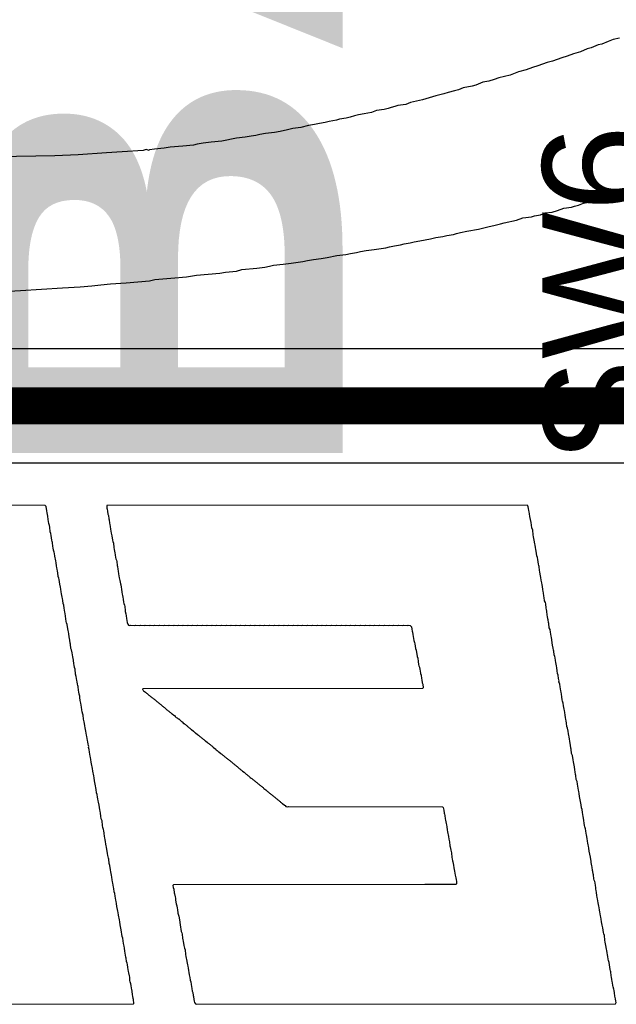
# Model space of a CAD drawing. Header units: inches. Extents: x 0 to 12.2, y 0 to 7.
# Tile 36 of 154: x 2.913 to 3.073, y 0.615 to 0.88. Entities that reach past the tile are written whole.
import ezdxf

# ---------------------------------------------------------------- set-up
doc = ezdxf.new("R2010")
doc.units = ezdxf.units.IN
doc.header["$MEASUREMENT"] = 0
for name, color, linetype in [('Bottom Layer', 5, 'Continuous'), ('Bottom Overlay', 54, 'Continuous'), ('Top Overlay', 2, 'Continuous')]:
    doc.layers.add(name, color=color, linetype=linetype)
doc.styles.add('Arial', font='txt', dxfattribs={"height": 0.2})
doc.styles.add('Arial Black_Bold', font='txt', dxfattribs={"height": 0.2})

msp = doc.modelspace()

# ---------------------------------------------------------------- linework, layer by layer
at = {"layer": 'Bottom Layer'}
for p, q in [((3.38111, 0.79129), (1.7684, 0.79129)), ((1.767, 0.76071), (3.38062, 0.76071))]:
    msp.add_line(p, q, dxfattribs=at)
at = {"layer": 'Bottom Layer', "const_width": 0.01}
msp.add_lwpolyline([(1.767, 0.776), (3.39617, 0.776)], dxfattribs=at)
at = {"layer": 'Bottom Overlay'}
for p, q in [((3.0685, 0.87292), (3.06666, 0.87213)), ((3.06955, 0.87318), (3.0685, 0.87292)), ((3.07125, 0.87384), (3.06955, 0.87318)), ((3.07256, 0.87436), (3.07125, 0.87384)), ((3.07427, 0.87476), (3.07256, 0.87436)), ((3.06194, 0.87056), (3.06023, 0.8699)), ((3.06378, 0.87108), (3.06194, 0.87056)), ((3.06561, 0.87187), (3.06378, 0.87108)), ((3.06666, 0.87213), (3.06561, 0.87187)), ((3.05486, 0.8682), (3.05236, 0.86728)), ((3.0563, 0.86859), (3.05486, 0.8682)), ((3.05879, 0.86951), (3.0563, 0.86859)), ((3.06023, 0.8699), (3.05879, 0.86951)), ((3.04489, 0.86479), (3.04187, 0.86413)), ((3.04712, 0.86571), (3.04489, 0.86479)), ((3.04922, 0.86623), (3.04712, 0.86571)), ((3.05092, 0.86689), (3.04922, 0.86623)), ((3.05236, 0.86728), (3.05092, 0.86689)), ((3.0357, 0.86216), (3.03465, 0.8619)), ((3.03754, 0.86295), (3.0357, 0.86216)), ((3.03911, 0.86321), (3.03754, 0.86295)), ((3.04056, 0.86361), (3.03911, 0.86321)), ((3.04187, 0.86413), (3.04056, 0.86361)), ((3.02705, 0.8598), (3.02495, 0.85928)), ((3.02823, 0.8602), (3.02705, 0.8598)), ((3.02993, 0.86059), (3.02823, 0.8602)), ((3.03098, 0.86085), (3.02993, 0.86059)), ((3.03229, 0.86138), (3.03098, 0.86085)), ((3.03465, 0.8619), (3.03229, 0.86138)), ((3.01682, 0.85692), (3.01472, 0.85666)), ((3.01813, 0.85744), (3.01682, 0.85692)), ((3.02128, 0.85823), (3.01813, 0.85744)), ((3.02495, 0.85928), (3.02128, 0.85823)), ((3.00409, 0.85416), (3.00304, 0.8539)), ((3.00567, 0.85443), (3.00409, 0.85416)), ((3.00763, 0.85482), (3.00567, 0.85443)), ((3.00895, 0.85534), (3.00763, 0.85482)), ((3.01104, 0.85561), (3.00895, 0.85534)), ((3.01209, 0.85587), (3.01104, 0.85561)), ((3.01288, 0.85613), (3.01209, 0.85587)), ((3.01393, 0.85639), (3.01288, 0.85613)), ((3.01472, 0.85666), (3.01393, 0.85639)), ((2.99229, 0.85154), (2.99071, 0.85128)), ((2.9936, 0.8518), (2.99229, 0.85154)), ((2.99517, 0.85206), (2.9936, 0.8518)), ((2.99622, 0.85233), (2.99517, 0.85206)), ((2.99819, 0.85272), (2.99622, 0.85233)), ((2.99898, 0.85298), (2.99819, 0.85272)), ((3.00081, 0.85325), (2.99898, 0.85298)), ((3.00186, 0.85351), (3.00081, 0.85325)), ((3.00304, 0.8539), (3.00186, 0.85351)), ((2.97759, 0.84892), (2.97655, 0.84865)), ((2.97917, 0.84918), (2.97759, 0.84892)), ((2.98153, 0.84944), (2.97917, 0.84918)), ((2.9831, 0.8497), (2.98153, 0.84944)), ((2.98507, 0.8501), (2.9831, 0.8497)), ((2.98651, 0.85049), (2.98507, 0.8501)), ((2.98861, 0.85075), (2.98651, 0.85049)), ((2.99071, 0.85128), (2.98861, 0.85075)), ((2.9608, 0.84629), (2.95976, 0.84603)), ((2.96238, 0.84656), (2.9608, 0.84629)), ((2.96448, 0.84682), (2.96238, 0.84656)), ((2.96736, 0.84708), (2.96448, 0.84682)), ((2.9713, 0.84787), (2.96736, 0.84708)), ((2.97366, 0.84813), (2.9713, 0.84787)), ((2.97523, 0.84839), (2.97366, 0.84813)), ((2.97655, 0.84865), (2.97523, 0.84839)), ((2.93641, 0.84393), (2.9288, 0.84341)), ((2.9406, 0.84419), (2.93641, 0.84393)), ((2.94624, 0.84459), (2.9406, 0.84419)), ((2.94703, 0.84485), (2.94624, 0.84459)), ((2.94782, 0.84459), (2.94703, 0.84485)), ((2.94795, 0.84472), (2.94782, 0.84459)), ((2.94926, 0.84498), (2.94795, 0.84472)), ((2.95188, 0.84524), (2.94926, 0.84498)), ((2.95346, 0.84551), (2.95188, 0.84524)), ((2.95687, 0.84577), (2.95346, 0.84551)), ((2.95976, 0.84603), (2.95687, 0.84577)), ((2.9225, 0.84314), (2.9044, 0.84288)), ((2.9288, 0.84341), (2.9225, 0.84314)), ((3.06325, 0.8299), (3.06456, 0.83042)), ((3.06456, 0.83042), (3.06784, 0.83108)), ((3.06784, 0.83108), (3.06902, 0.83147)), ((3.06902, 0.83147), (3.07007, 0.83173)), ((3.07007, 0.83173), (3.07165, 0.832)), ((3.07165, 0.832), (3.07348, 0.83278)), ((3.05302, 0.82727), (3.05433, 0.8278)), ((3.05433, 0.8278), (3.05617, 0.82806)), ((3.05617, 0.82806), (3.05761, 0.82845)), ((3.05761, 0.82845), (3.05932, 0.82911)), ((3.05932, 0.82911), (3.06141, 0.82937)), ((3.06141, 0.82937), (3.0622, 0.82963)), ((3.0622, 0.82963), (3.06325, 0.8299)), ((3.04226, 0.82491), (3.04331, 0.82517)), ((3.04331, 0.82517), (3.04659, 0.82583)), ((3.04659, 0.82583), (3.0483, 0.82649)), ((3.0483, 0.82649), (3.05066, 0.82675)), ((3.05066, 0.82675), (3.05145, 0.82701)), ((3.05145, 0.82701), (3.05302, 0.82727)), ((3.03046, 0.82229), (3.03151, 0.82255)), ((3.03151, 0.82255), (3.03321, 0.82294)), ((3.03321, 0.82294), (3.03636, 0.82347)), ((3.03636, 0.82347), (3.03741, 0.82373)), ((3.03741, 0.82373), (3.03885, 0.82412)), ((3.03885, 0.82412), (3.04082, 0.82452)), ((3.04082, 0.82452), (3.04226, 0.82491)), ((3.01642, 0.81953), (3.018, 0.8198)), ((3.018, 0.8198), (3.01905, 0.82006)), ((3.01905, 0.82006), (3.02062, 0.82032)), ((3.02062, 0.82032), (3.02351, 0.82085)), ((3.02351, 0.82085), (3.02495, 0.82124)), ((3.02495, 0.82124), (3.02678, 0.8215)), ((3.02678, 0.8215), (3.02783, 0.82176)), ((3.02783, 0.82176), (3.02967, 0.82203)), ((3.02967, 0.82203), (3.03046, 0.82229)), ((3.00199, 0.81691), (3.00357, 0.81717)), ((3.00357, 0.81717), (3.00462, 0.81743)), ((3.00462, 0.81743), (3.00619, 0.8177)), ((3.00619, 0.8177), (3.00829, 0.81796)), ((3.00829, 0.81796), (3.01144, 0.81848)), ((3.01144, 0.81848), (3.01249, 0.81875)), ((3.01249, 0.81875), (3.0138, 0.81901)), ((3.0138, 0.81901), (3.01537, 0.81927)), ((3.01537, 0.81927), (3.01642, 0.81953)), ((2.98599, 0.81429), (2.98914, 0.81481)), ((2.98914, 0.81481), (2.99045, 0.81507)), ((2.99045, 0.81507), (2.99202, 0.81534)), ((2.99202, 0.81534), (2.99412, 0.8156)), ((2.99412, 0.8156), (2.9957, 0.81586)), ((2.9957, 0.81586), (2.99832, 0.81639)), ((2.99832, 0.81639), (3.00068, 0.81665)), ((3.00068, 0.81665), (3.00199, 0.81691)), ((2.96684, 0.81166), (2.96841, 0.81193)), ((2.96841, 0.81193), (2.9713, 0.81219)), ((2.9713, 0.81219), (2.97274, 0.81258)), ((2.97274, 0.81258), (2.97681, 0.81298)), ((2.97681, 0.81298), (2.97891, 0.81324)), ((2.97891, 0.81324), (2.98022, 0.8135)), ((2.98022, 0.8135), (2.98127, 0.81376)), ((2.98127, 0.81376), (2.98389, 0.81402)), ((2.98389, 0.81402), (2.98599, 0.81429)), ((2.94165, 0.80904), (2.94795, 0.80956)), ((2.94795, 0.80956), (2.94939, 0.80996)), ((2.94939, 0.80996), (2.95477, 0.81035)), ((2.95477, 0.81035), (2.95792, 0.81061)), ((2.95792, 0.81061), (2.95949, 0.81088)), ((2.95949, 0.81088), (2.96054, 0.81114)), ((2.96054, 0.81114), (2.96684, 0.81166)), ((2.9086, 0.80668), (2.91332, 0.80694)), ((2.91332, 0.80694), (2.9246, 0.80773)), ((2.9246, 0.80773), (2.92932, 0.80799)), ((2.92932, 0.80799), (2.93247, 0.80825)), ((2.93247, 0.80825), (2.93483, 0.80852)), ((2.93483, 0.80852), (2.93746, 0.80878)), ((2.93746, 0.80878), (2.94165, 0.80904)), ((2.91993, 0.74928), (2.88345, 0.74933)), ((2.92016, 0.74897), (2.91993, 0.74928)), ((2.92033, 0.74781), (2.92016, 0.74897)), ((2.9365, 0.74924), (2.93645, 0.74857)), ((2.93645, 0.74857), (2.93654, 0.7483)), ((3.04947, 0.74933), (2.9365, 0.74924)), ((3.0496, 0.74919), (3.04947, 0.74933)), ((3.04974, 0.74888), (3.0496, 0.74919)), ((3.04983, 0.74844), (3.04974, 0.74888)), ((3.04992, 0.7479), (3.04983, 0.74844)), ((2.92042, 0.74727), (2.92033, 0.74781)), ((2.9206, 0.74638), (2.92042, 0.74727)), ((2.92074, 0.74544), (2.9206, 0.74638)), ((2.93654, 0.7483), (2.93663, 0.74768)), ((2.93663, 0.74768), (2.93672, 0.74696)), ((2.93672, 0.74696), (2.9369, 0.74652)), ((2.9369, 0.74652), (2.93699, 0.74562)), ((3.05, 0.74754), (3.04992, 0.7479)), ((3.05009, 0.74701), (3.05, 0.74754)), ((3.05018, 0.74629), (3.05009, 0.74701)), ((3.05032, 0.74544), (3.05018, 0.74629)), ((2.92091, 0.74437), (2.92074, 0.74544)), ((2.92105, 0.74388), (2.92091, 0.74437)), ((2.92114, 0.74343), (2.92105, 0.74388)), ((2.92127, 0.74214), (2.92114, 0.74343)), ((2.93699, 0.74562), (2.93708, 0.74535)), ((2.93708, 0.74535), (2.93721, 0.74451)), ((2.93721, 0.74451), (2.9373, 0.74415)), ((2.9373, 0.74415), (2.93739, 0.74361)), ((2.93739, 0.74361), (2.93748, 0.7429)), ((3.05054, 0.74468), (3.05032, 0.74544)), ((3.05067, 0.74321), (3.05054, 0.74468)), ((3.05094, 0.74259), (3.05067, 0.74321)), ((2.92145, 0.74169), (2.92127, 0.74214)), ((2.92154, 0.74116), (2.92145, 0.74169)), ((2.92172, 0.73991), (2.92154, 0.74116)), ((2.93748, 0.7429), (2.93766, 0.74183)), ((2.93766, 0.74183), (2.93784, 0.74111)), ((2.93784, 0.74111), (2.93797, 0.73991)), ((3.05108, 0.74138), (3.05094, 0.74259)), ((3.05117, 0.74084), (3.05108, 0.74138)), ((3.05134, 0.73995), (3.05117, 0.74084)), ((2.92181, 0.73955), (2.92172, 0.73991)), ((2.9219, 0.73928), (2.92181, 0.73955)), ((2.92199, 0.73821), (2.9219, 0.73928)), ((2.92208, 0.73785), (2.92199, 0.73821)), ((2.92216, 0.73723), (2.92208, 0.73785)), ((2.93797, 0.73991), (2.93806, 0.73955)), ((2.93806, 0.73955), (2.93824, 0.7391)), ((2.93824, 0.7391), (2.93837, 0.73799)), ((2.93837, 0.73799), (2.93846, 0.73745)), ((3.05148, 0.73892), (3.05134, 0.73995)), ((3.05157, 0.73857), (3.05148, 0.73892)), ((3.05166, 0.73794), (3.05157, 0.73857)), ((3.05179, 0.73745), (3.05166, 0.73794)), ((2.9223, 0.73674), (2.92216, 0.73723)), ((2.92239, 0.73638), (2.9223, 0.73674)), ((2.92248, 0.73566), (2.92239, 0.73638)), ((2.92257, 0.73522), (2.92248, 0.73566)), ((2.92266, 0.73486), (2.92257, 0.73522)), ((2.93846, 0.73745), (2.93864, 0.73656)), ((2.93864, 0.73656), (2.93873, 0.73602)), ((2.93873, 0.73602), (2.93882, 0.73531)), ((2.93882, 0.73531), (2.93891, 0.73495)), ((3.05188, 0.737), (3.05179, 0.73745)), ((3.05201, 0.73571), (3.05188, 0.737)), ((3.05219, 0.73526), (3.05201, 0.73571)), ((3.05228, 0.73473), (3.05219, 0.73526)), ((2.92275, 0.73441), (2.92266, 0.73486)), ((2.92283, 0.73388), (2.92275, 0.73441)), ((2.92292, 0.73308), (2.92283, 0.73388)), ((2.92301, 0.73254), (2.92292, 0.73308)), ((2.9231, 0.73218), (2.92301, 0.73254)), ((2.93891, 0.73495), (2.93904, 0.73455)), ((2.93904, 0.73455), (2.93913, 0.73419)), ((2.93913, 0.73419), (2.93922, 0.73312)), ((2.93922, 0.73312), (2.93931, 0.73285)), ((2.93931, 0.73285), (2.93945, 0.73218)), ((3.05246, 0.73348), (3.05228, 0.73473)), ((3.05255, 0.73312), (3.05246, 0.73348)), ((3.05264, 0.73285), (3.05255, 0.73312)), ((3.05273, 0.73178), (3.05264, 0.73285)), ((2.92319, 0.73165), (2.9231, 0.73218)), ((2.92328, 0.7312), (2.92319, 0.73165)), ((2.92341, 0.73017), (2.92328, 0.7312)), ((2.92355, 0.72977), (2.92341, 0.73017)), ((2.93945, 0.73218), (2.93953, 0.73165)), ((2.93953, 0.73165), (2.93962, 0.73093)), ((2.93962, 0.73093), (2.9398, 0.72986)), ((2.9398, 0.72986), (2.93989, 0.7295)), ((3.05282, 0.73142), (3.05273, 0.73178)), ((3.05291, 0.7308), (3.05282, 0.73142)), ((3.05304, 0.73031), (3.05291, 0.7308)), ((3.05313, 0.72995), (3.05304, 0.73031)), ((3.05322, 0.72923), (3.05313, 0.72995)), ((2.92364, 0.72941), (2.92355, 0.72977)), ((2.92373, 0.7287), (2.92364, 0.72941)), ((2.92382, 0.72816), (2.92373, 0.7287)), ((2.924, 0.72727), (2.92382, 0.72816)), ((2.92408, 0.72673), (2.924, 0.72727)), ((2.93989, 0.7295), (2.93998, 0.72906)), ((2.93998, 0.72906), (2.94012, 0.72821)), ((2.94012, 0.72821), (2.9402, 0.72794)), ((2.9402, 0.72794), (2.94034, 0.72727)), ((2.94034, 0.72727), (2.94043, 0.72673)), ((3.05331, 0.72879), (3.05322, 0.72923)), ((3.0534, 0.72843), (3.05331, 0.72879)), ((3.05349, 0.72798), (3.0534, 0.72843)), ((3.05358, 0.72745), (3.05349, 0.72798)), ((3.05367, 0.72665), (3.05358, 0.72745)), ((2.92417, 0.72602), (2.92408, 0.72673)), ((2.92426, 0.72548), (2.92417, 0.72602)), ((2.92444, 0.72459), (2.92426, 0.72548)), ((2.92453, 0.72423), (2.92444, 0.72459)), ((2.94043, 0.72673), (2.94052, 0.72593)), ((2.94052, 0.72593), (2.94061, 0.72539)), ((2.94061, 0.72539), (2.9407, 0.72504)), ((2.9407, 0.72504), (2.94078, 0.72459)), ((2.94078, 0.72459), (2.94087, 0.72406)), ((3.05376, 0.72611), (3.05367, 0.72665)), ((3.05384, 0.72575), (3.05376, 0.72611)), ((3.05398, 0.7249), (3.05384, 0.72575)), ((3.05407, 0.72455), (3.05398, 0.7249)), ((3.05416, 0.72365), (3.05407, 0.72455)), ((2.92462, 0.7237), (2.92453, 0.72423)), ((2.92471, 0.72289), (2.92462, 0.7237)), ((2.92489, 0.72245), (2.92471, 0.72289)), ((2.92498, 0.72164), (2.92489, 0.72245)), ((2.94087, 0.72406), (2.94096, 0.72325)), ((2.94096, 0.72325), (2.94105, 0.72289)), ((2.94105, 0.72289), (2.94119, 0.72249)), ((2.94119, 0.72249), (2.94128, 0.72214)), ((2.94128, 0.72214), (2.94137, 0.72106)), ((3.05434, 0.72321), (3.05416, 0.72365)), ((3.05443, 0.72285), (3.05434, 0.72321)), ((3.05456, 0.72164), (3.05443, 0.72285)), ((2.92516, 0.72057), (2.92498, 0.72164)), ((2.92525, 0.72022), (2.92516, 0.72057)), ((2.92556, 0.71812), (2.92525, 0.72022)), ((2.94137, 0.72106), (2.94145, 0.7208)), ((2.94145, 0.7208), (2.94159, 0.72013)), ((2.94159, 0.72013), (2.94168, 0.71959)), ((2.94168, 0.71959), (2.94177, 0.71888)), ((3.05465, 0.72129), (3.05456, 0.72164)), ((3.05474, 0.72084), (3.05465, 0.72129)), ((3.05487, 0.71981), (3.05474, 0.72084)), ((3.05496, 0.71946), (3.05487, 0.71981)), ((3.05505, 0.71883), (3.05496, 0.71946)), ((2.92565, 0.71776), (2.92556, 0.71812)), ((2.92578, 0.71727), (2.92565, 0.71776)), ((2.92596, 0.71611), (2.92578, 0.71727)), ((2.94177, 0.71888), (2.94195, 0.7178)), ((2.94195, 0.7178), (2.94212, 0.71736)), ((2.94212, 0.71736), (2.9423, 0.71709)), ((2.9423, 0.71709), (2.94257, 0.717)), ((2.94257, 0.717), (2.94284, 0.71709)), ((2.94284, 0.71709), (2.94391, 0.717)), ((2.94391, 0.717), (2.94418, 0.71709)), ((2.94418, 0.71709), (2.94525, 0.717)), ((2.94525, 0.717), (2.94552, 0.71709)), ((2.94552, 0.71709), (2.9465, 0.717)), ((2.9465, 0.717), (2.94677, 0.71709)), ((2.94677, 0.71709), (2.94784, 0.717)), ((2.94784, 0.717), (2.94811, 0.71709)), ((2.94811, 0.71709), (2.94909, 0.717)), ((2.94909, 0.717), (2.94936, 0.71709)), ((2.94936, 0.71709), (2.95034, 0.717)), ((2.95034, 0.717), (2.95061, 0.71709)), ((2.95061, 0.71709), (2.95168, 0.717)), ((2.95168, 0.717), (2.95195, 0.71709)), ((2.95195, 0.71709), (2.95293, 0.717)), ((2.95293, 0.717), (2.9532, 0.71709)), ((2.9532, 0.71709), (2.95427, 0.717)), ((2.95427, 0.717), (2.95454, 0.71709)), ((2.95454, 0.71709), (2.95552, 0.717)), ((2.95552, 0.717), (2.95579, 0.71709)), ((2.95579, 0.71709), (2.95677, 0.717)), ((2.95677, 0.717), (2.95704, 0.71709)), ((2.95704, 0.71709), (2.95811, 0.717)), ((2.95811, 0.717), (2.95838, 0.71709)), ((2.95838, 0.71709), (2.95936, 0.717)), ((2.95936, 0.717), (2.95963, 0.71709)), ((2.95963, 0.71709), (2.9607, 0.717)), ((2.9607, 0.717), (2.96097, 0.71709)), ((2.96097, 0.71709), (2.96195, 0.717)), ((2.96195, 0.717), (2.96222, 0.71709)), ((2.96222, 0.71709), (2.9632, 0.717)), ((2.9632, 0.717), (2.96347, 0.71709)), ((2.96347, 0.71709), (2.96454, 0.717)), ((2.96454, 0.717), (2.96481, 0.71709)), ((2.96481, 0.71709), (2.96579, 0.717)), ((2.96579, 0.717), (2.96606, 0.71709)), ((2.96606, 0.71709), (2.96713, 0.717)), ((2.96713, 0.717), (2.9674, 0.71709)), ((2.9674, 0.71709), (2.96838, 0.717)), ((2.96838, 0.717), (2.96865, 0.71709)), ((2.96865, 0.71709), (2.96963, 0.717)), ((2.96963, 0.717), (2.9699, 0.71709)), ((2.9699, 0.71709), (2.97097, 0.717)), ((2.97097, 0.717), (2.97124, 0.71709)), ((2.97124, 0.71709), (2.97222, 0.717)), ((2.97222, 0.717), (2.97249, 0.71709)), ((2.97249, 0.71709), (2.97356, 0.717)), ((2.97356, 0.717), (2.97383, 0.71709)), ((2.97383, 0.71709), (2.97481, 0.717)), ((2.97481, 0.717), (2.97508, 0.71709)), ((2.97508, 0.71709), (2.97606, 0.717)), ((2.97606, 0.717), (2.97633, 0.71709)), ((2.97633, 0.71709), (2.9774, 0.717)), ((2.9774, 0.717), (2.97767, 0.71709)), ((2.97767, 0.71709), (2.97865, 0.717)), ((2.97865, 0.717), (2.97892, 0.71709)), ((2.97892, 0.71709), (2.97999, 0.717)), ((2.97999, 0.717), (2.98026, 0.71709)), ((2.98026, 0.71709), (2.98124, 0.717)), ((2.98124, 0.717), (2.98151, 0.71709)), ((2.98151, 0.71709), (2.98249, 0.717)), ((2.98249, 0.717), (2.98276, 0.71709)), ((2.98276, 0.71709), (2.98383, 0.717)), ((2.98383, 0.717), (2.9841, 0.71709)), ((2.9841, 0.71709), (2.98508, 0.717)), ((2.98508, 0.717), (2.98535, 0.71709)), ((2.98535, 0.71709), (2.98642, 0.717)), ((2.98642, 0.717), (2.98669, 0.71709)), ((2.98669, 0.71709), (2.98767, 0.717)), ((2.98767, 0.717), (2.98794, 0.71709)), ((2.98794, 0.71709), (2.98892, 0.717)), ((2.98892, 0.717), (2.98919, 0.71709)), ((2.98919, 0.71709), (2.99026, 0.717)), ((2.99026, 0.717), (2.99053, 0.71709)), ((2.99053, 0.71709), (2.99151, 0.717)), ((2.99151, 0.717), (2.99178, 0.71709)), ((2.99178, 0.71709), (2.99285, 0.717)), ((2.99285, 0.717), (2.99312, 0.71709)), ((2.99312, 0.71709), (2.9941, 0.717)), ((2.9941, 0.717), (2.99437, 0.71709)), ((2.99437, 0.71709), (2.99535, 0.717)), ((2.99535, 0.717), (2.99562, 0.71709)), ((2.99562, 0.71709), (2.99669, 0.717)), ((2.99669, 0.717), (2.99696, 0.71709)), ((2.99696, 0.71709), (2.99794, 0.717)), ((2.99794, 0.717), (2.99821, 0.71709)), ((2.99821, 0.71709), (2.99928, 0.717)), ((2.99928, 0.717), (2.99955, 0.71709)), ((2.99955, 0.71709), (3.00053, 0.717)), ((3.00053, 0.717), (3.0008, 0.71709)), ((3.0008, 0.71709), (3.00178, 0.717)), ((3.00178, 0.717), (3.00205, 0.71709)), ((3.00205, 0.71709), (3.00312, 0.717)), ((3.00312, 0.717), (3.00339, 0.71709)), ((3.00339, 0.71709), (3.00437, 0.717)), ((3.00437, 0.717), (3.00464, 0.71709)), ((3.00464, 0.71709), (3.00571, 0.717)), ((3.00571, 0.717), (3.00598, 0.71709)), ((3.00598, 0.71709), (3.00696, 0.717)), ((3.00696, 0.717), (3.00723, 0.71709)), ((3.00723, 0.71709), (3.00821, 0.717)), ((3.00821, 0.717), (3.00848, 0.71709)), ((3.00848, 0.71709), (3.00955, 0.717)), ((3.00955, 0.717), (3.00982, 0.71709)), ((3.00982, 0.71709), (3.0108, 0.717)), ((3.0108, 0.717), (3.01107, 0.71709)), ((3.01107, 0.71709), (3.01214, 0.717)), ((3.01214, 0.717), (3.01241, 0.71709)), ((3.01241, 0.71709), (3.01339, 0.717)), ((3.01339, 0.717), (3.01366, 0.71709)), ((3.01366, 0.71709), (3.01464, 0.717)), ((3.01464, 0.717), (3.01491, 0.71709)), ((3.01491, 0.71709), (3.01598, 0.717)), ((3.01598, 0.717), (3.01625, 0.71709)), ((3.01625, 0.71709), (3.01723, 0.717)), ((3.01723, 0.717), (3.0175, 0.71709)), ((3.0175, 0.71709), (3.01803, 0.717)), ((3.01803, 0.717), (3.01835, 0.71669)), ((3.01835, 0.71669), (3.01844, 0.71606)), ((3.05514, 0.71856), (3.05505, 0.71883)), ((3.05523, 0.71785), (3.05514, 0.71856)), ((3.05532, 0.71758), (3.05523, 0.71785)), ((3.05541, 0.71642), (3.05532, 0.71758)), ((2.92605, 0.71566), (2.92596, 0.71611)), ((2.92614, 0.7153), (2.92605, 0.71566)), ((2.92623, 0.71477), (2.92614, 0.7153)), ((2.92632, 0.71396), (2.92623, 0.71477)), ((2.9265, 0.71307), (2.92632, 0.71396)), ((3.01844, 0.71606), (3.01852, 0.71553)), ((3.01852, 0.71553), (3.01861, 0.71526)), ((3.01861, 0.71526), (3.01875, 0.71459)), ((3.01875, 0.71459), (3.01902, 0.71298)), ((3.05563, 0.71593), (3.05541, 0.71642)), ((3.05572, 0.71521), (3.05563, 0.71593)), ((3.0559, 0.71414), (3.05572, 0.71521)), ((3.05599, 0.71379), (3.0559, 0.71414)), ((2.92663, 0.71231), (2.9265, 0.71307)), ((2.92672, 0.71204), (2.92663, 0.71231)), ((2.92681, 0.71088), (2.92672, 0.71204)), ((3.01902, 0.71298), (3.01915, 0.71249)), ((3.01915, 0.71249), (3.01924, 0.71213)), ((3.01924, 0.71213), (3.01946, 0.71084)), ((3.0563, 0.71169), (3.05599, 0.71379)), ((3.05648, 0.71097), (3.0563, 0.71169)), ((2.92699, 0.71044), (2.92681, 0.71088)), ((2.92712, 0.70968), (2.92699, 0.71044)), ((2.9273, 0.70861), (2.92712, 0.70968)), ((3.01946, 0.71084), (3.0196, 0.71035)), ((3.0196, 0.71035), (3.01969, 0.70972)), ((3.01969, 0.70972), (3.01978, 0.70936)), ((3.01978, 0.70936), (3.01986, 0.70865)), ((3.05657, 0.71035), (3.05648, 0.71097)), ((3.05666, 0.71008), (3.05657, 0.71035)), ((3.05675, 0.7091), (3.05666, 0.71008)), ((3.05688, 0.70869), (3.05675, 0.7091)), ((3.05697, 0.70834), (3.05688, 0.70869)), ((2.92748, 0.70771), (2.9273, 0.70861)), ((2.92761, 0.70669), (2.92748, 0.70771)), ((2.9277, 0.70633), (2.92761, 0.70669)), ((2.92779, 0.7057), (2.9277, 0.70633)), ((3.01986, 0.70865), (3.02004, 0.7082)), ((3.02004, 0.7082), (3.02018, 0.70736)), ((3.02018, 0.70736), (3.02027, 0.70655)), ((3.02027, 0.70655), (3.02036, 0.70619)), ((3.02036, 0.70619), (3.02049, 0.70579)), ((3.05706, 0.70762), (3.05697, 0.70834)), ((3.05715, 0.70709), (3.05706, 0.70762)), ((3.05733, 0.70619), (3.05715, 0.70709)), ((3.05742, 0.70566), (3.05733, 0.70619)), ((2.92797, 0.70526), (2.92779, 0.7057)), ((2.92806, 0.70392), (2.92797, 0.70526)), ((2.92828, 0.70334), (2.92806, 0.70392)), ((3.02049, 0.70579), (3.02058, 0.70517)), ((3.02058, 0.70517), (3.02067, 0.70481)), ((3.02067, 0.70481), (3.02076, 0.7041)), ((3.02076, 0.7041), (3.02094, 0.70365)), ((3.02094, 0.70365), (3.02103, 0.70276)), ((3.05751, 0.70485), (3.05742, 0.70566)), ((3.05764, 0.7041), (3.05751, 0.70485)), ((3.05782, 0.70365), (3.05764, 0.7041)), ((3.05791, 0.70276), (3.05782, 0.70365)), ((2.92842, 0.70222), (2.92828, 0.70334)), ((2.92851, 0.70186), (2.92842, 0.70222)), ((2.92859, 0.70124), (2.92851, 0.70186)), ((2.92868, 0.70088), (2.92859, 0.70124)), ((2.92877, 0.70061), (2.92868, 0.70088)), ((3.02103, 0.70276), (3.02111, 0.7024)), ((3.02111, 0.7024), (3.02125, 0.70164)), ((3.02125, 0.70164), (3.02138, 0.70124)), ((3.02138, 0.70124), (3.02147, 0.70026)), ((3.058, 0.7024), (3.05791, 0.70276)), ((3.05809, 0.70213), (3.058, 0.7024)), ((3.058, 0.70186), (3.05809, 0.70213)), ((3.05822, 0.70128), (3.058, 0.70186)), ((3.05831, 0.70057), (3.05822, 0.70128)), ((2.92886, 0.69954), (2.92877, 0.70061)), ((2.92895, 0.69918), (2.92886, 0.69954)), ((2.92904, 0.69856), (2.92895, 0.69918)), ((2.92918, 0.69807), (2.92904, 0.69856)), ((2.94614, 0.70003), (2.9461, 0.69981)), ((2.9461, 0.69981), (2.94628, 0.69963)), ((3.02134, 0.70012), (2.94614, 0.70003)), ((2.94628, 0.69963), (2.94637, 0.69945)), ((2.94637, 0.69945), (2.9469, 0.69909)), ((2.9469, 0.69909), (2.94713, 0.69887)), ((2.94713, 0.69887), (2.9473, 0.69878)), ((2.9473, 0.69878), (2.94775, 0.69834)), ((2.94775, 0.69834), (2.94793, 0.69825)), ((2.94793, 0.69825), (2.9482, 0.69798)), ((3.02147, 0.70026), (3.02134, 0.70012)), ((3.05849, 0.6995), (3.05831, 0.70057)), ((3.05858, 0.69914), (3.05849, 0.6995)), ((3.05867, 0.6986), (3.05858, 0.69914)), ((3.05876, 0.69789), (3.05867, 0.6986)), ((2.92926, 0.69771), (2.92918, 0.69807)), ((2.92935, 0.69691), (2.92926, 0.69771)), ((2.92953, 0.69619), (2.92935, 0.69691)), ((2.92971, 0.69512), (2.92953, 0.69619)), ((2.9482, 0.69798), (2.94838, 0.69789)), ((2.94838, 0.69789), (2.94855, 0.69771)), ((2.94855, 0.69771), (2.94873, 0.69762)), ((2.94873, 0.69762), (2.94891, 0.69744)), ((2.94891, 0.69744), (2.94909, 0.69735)), ((2.94909, 0.69735), (2.94927, 0.69717)), ((2.94927, 0.69717), (2.94945, 0.69709)), ((2.94945, 0.69709), (2.94989, 0.69664)), ((2.94989, 0.69664), (2.95007, 0.69655)), ((2.95007, 0.69655), (2.95034, 0.69628)), ((2.95034, 0.69628), (2.95052, 0.69619)), ((2.95052, 0.69619), (2.95079, 0.69592)), ((2.95079, 0.69592), (2.95097, 0.69583)), ((2.95097, 0.69583), (2.95141, 0.69539)), ((3.05889, 0.69704), (3.05876, 0.69789)), ((3.05898, 0.69668), (3.05889, 0.69704)), ((3.05911, 0.69619), (3.05898, 0.69668)), ((3.0592, 0.69548), (3.05911, 0.69619)), ((3.05938, 0.69458), (3.0592, 0.69548)), ((2.9298, 0.69441), (2.92971, 0.69512)), ((2.92989, 0.69387), (2.9298, 0.69441)), ((2.93002, 0.6932), (2.92989, 0.69387)), ((2.93011, 0.69293), (2.93002, 0.6932)), ((2.9302, 0.69186), (2.93011, 0.69293)), ((2.95141, 0.69539), (2.95159, 0.6953)), ((2.95159, 0.6953), (2.95177, 0.69512)), ((2.95177, 0.69512), (2.95195, 0.69503)), ((2.95195, 0.69503), (2.95257, 0.69441)), ((2.95257, 0.69441), (2.95275, 0.69432)), ((2.95275, 0.69432), (2.95293, 0.69414)), ((2.95293, 0.69414), (2.95311, 0.69405)), ((2.95311, 0.69405), (2.95338, 0.69378)), ((2.95338, 0.69378), (2.95356, 0.69369)), ((2.95356, 0.69369), (2.95382, 0.69342)), ((2.95382, 0.69342), (2.954, 0.69333)), ((2.954, 0.69333), (2.95445, 0.69289)), ((2.95445, 0.69289), (2.95463, 0.6928)), ((3.05947, 0.69423), (3.05938, 0.69458)), ((3.05956, 0.69369), (3.05947, 0.69423)), ((3.05965, 0.69289), (3.05956, 0.69369)), ((3.05974, 0.69235), (3.05965, 0.69289)), ((2.93029, 0.6915), (2.9302, 0.69186)), ((2.93043, 0.6911), (2.93029, 0.6915)), ((2.93051, 0.69074), (2.93043, 0.6911)), ((2.9306, 0.69003), (2.93051, 0.69074)), ((2.95463, 0.6928), (2.95481, 0.69262)), ((2.95481, 0.69262), (2.95498, 0.69253)), ((2.95498, 0.69253), (2.95516, 0.69235)), ((2.95516, 0.69235), (2.95534, 0.69226)), ((2.95534, 0.69226), (2.95561, 0.69199)), ((2.95561, 0.69199), (2.95579, 0.69191)), ((2.95579, 0.69191), (2.95606, 0.69164)), ((2.95606, 0.69164), (2.95623, 0.69155)), ((2.95623, 0.69155), (2.95659, 0.69119)), ((2.95659, 0.69119), (2.95677, 0.6911)), ((2.95677, 0.6911), (2.95713, 0.69074)), ((2.95713, 0.69074), (2.95731, 0.69066)), ((2.95731, 0.69066), (2.95748, 0.69048)), ((2.95748, 0.69048), (2.95766, 0.69039)), ((2.95766, 0.69039), (2.95784, 0.69021)), ((2.95784, 0.69021), (2.95798, 0.69016)), ((3.05987, 0.69177), (3.05974, 0.69235)), ((3.05996, 0.69141), (3.05987, 0.69177)), ((3.06005, 0.69079), (3.05996, 0.69141)), ((3.06014, 0.6899), (3.06005, 0.69079)), ((2.93069, 0.68949), (2.9306, 0.69003)), ((2.93087, 0.6886), (2.93069, 0.68949)), ((2.93101, 0.68757), (2.93087, 0.6886)), ((2.9311, 0.68722), (2.93101, 0.68757)), ((2.95798, 0.69016), (2.95807, 0.68999)), ((2.95807, 0.68999), (2.9582, 0.68985)), ((2.9582, 0.68985), (2.95838, 0.68976)), ((2.95838, 0.68976), (2.95865, 0.68949)), ((2.95865, 0.68949), (2.95882, 0.6894)), ((2.95882, 0.6894), (2.95909, 0.68914)), ((2.95909, 0.68914), (2.95927, 0.68905)), ((2.95927, 0.68905), (2.95976, 0.68865)), ((2.95976, 0.68865), (2.96016, 0.68824)), ((2.96016, 0.68824), (2.96034, 0.68815)), ((2.96034, 0.68815), (2.96083, 0.68775)), ((2.96083, 0.68775), (2.96115, 0.68753)), ((2.96115, 0.68753), (2.9615, 0.68717)), ((3.06032, 0.68945), (3.06014, 0.6899)), ((3.06045, 0.6886), (3.06032, 0.68945)), ((3.06054, 0.68789), (3.06045, 0.6886)), ((3.06063, 0.68744), (3.06054, 0.68789)), ((2.93127, 0.68615), (2.9311, 0.68722)), ((2.93136, 0.68579), (2.93127, 0.68615)), ((2.93145, 0.68516), (2.93136, 0.68579)), ((2.93154, 0.68481), (2.93145, 0.68516)), ((2.9615, 0.68717), (2.96168, 0.68708)), ((2.96168, 0.68708), (2.96195, 0.68681)), ((2.96195, 0.68681), (2.96213, 0.68673)), ((2.96213, 0.68673), (2.9624, 0.68646)), ((2.9624, 0.68646), (2.96258, 0.68637)), ((2.96258, 0.68637), (2.96284, 0.6861)), ((2.96284, 0.6861), (2.96302, 0.68601)), ((2.96302, 0.68601), (2.96351, 0.68561)), ((2.96351, 0.68561), (2.96374, 0.68539)), ((2.96374, 0.68539), (2.96391, 0.6853)), ((2.96391, 0.6853), (2.96409, 0.68512)), ((2.96409, 0.68512), (2.96427, 0.68503)), ((2.96427, 0.68503), (2.96454, 0.68476)), ((3.06072, 0.68708), (3.06063, 0.68744)), ((3.06099, 0.6853), (3.06072, 0.68708)), ((3.06108, 0.68485), (3.06099, 0.6853)), ((2.93163, 0.68454), (2.93154, 0.68481)), ((2.93154, 0.68427), (2.93163, 0.68454)), ((2.93176, 0.68369), (2.93154, 0.68427)), ((2.93185, 0.68297), (2.93176, 0.68369)), ((2.93203, 0.6819), (2.93185, 0.68297)), ((2.96454, 0.68476), (2.96472, 0.68467)), ((2.96472, 0.68467), (2.96494, 0.68445)), ((2.96494, 0.68445), (2.96499, 0.68431)), ((2.96499, 0.68431), (2.96517, 0.68423)), ((2.96517, 0.68423), (2.96575, 0.68382)), ((2.96575, 0.68382), (2.96583, 0.68364)), ((2.96583, 0.68364), (2.96615, 0.68342)), ((2.96615, 0.68342), (2.96642, 0.68315)), ((2.96642, 0.68315), (2.96659, 0.68306)), ((2.96659, 0.68306), (2.96709, 0.68266)), ((2.96709, 0.68266), (2.96722, 0.68253)), ((2.96722, 0.68253), (2.9674, 0.68244)), ((2.9674, 0.68244), (2.96767, 0.68217)), ((3.06121, 0.68409), (3.06108, 0.68485)), ((3.0613, 0.68382), (3.06121, 0.68409)), ((3.06139, 0.68266), (3.0613, 0.68382)), ((3.06161, 0.68208), (3.06139, 0.68266)), ((2.93212, 0.68155), (2.93203, 0.6819)), ((2.93221, 0.68101), (2.93212, 0.68155)), ((2.9323, 0.6803), (2.93221, 0.68101)), ((2.93243, 0.67945), (2.9323, 0.6803)), ((2.96767, 0.68217), (2.96784, 0.68208)), ((2.96784, 0.68208), (2.9682, 0.68172)), ((2.9682, 0.68172), (2.96838, 0.68164)), ((2.96838, 0.68164), (2.96865, 0.68137)), ((2.96865, 0.68137), (2.96883, 0.68128)), ((2.96883, 0.68128), (2.96901, 0.6811)), ((2.96901, 0.6811), (2.96918, 0.68101)), ((2.96918, 0.68101), (2.96936, 0.68083)), ((2.96936, 0.68083), (2.96954, 0.68074)), ((2.96954, 0.68074), (2.96981, 0.68047)), ((2.96981, 0.68047), (2.96999, 0.68039)), ((2.96999, 0.68039), (2.97043, 0.67994)), ((2.97043, 0.67994), (2.97061, 0.67985)), ((2.97061, 0.67985), (2.97088, 0.67958)), ((3.06179, 0.68092), (3.06161, 0.68208)), ((3.06188, 0.68039), (3.06179, 0.68092)), ((3.06215, 0.67905), (3.06188, 0.68039)), ((2.93252, 0.67909), (2.93243, 0.67945)), ((2.93266, 0.6786), (2.93252, 0.67909)), ((2.93275, 0.67788), (2.93266, 0.6786)), ((2.93284, 0.67744), (2.93275, 0.67788)), ((2.93293, 0.67708), (2.93284, 0.67744)), ((2.93302, 0.67663), (2.93293, 0.67708)), ((2.97088, 0.67958), (2.97106, 0.67949)), ((2.97106, 0.67949), (2.97133, 0.67922)), ((2.97133, 0.67922), (2.97151, 0.67913)), ((2.97151, 0.67913), (2.97204, 0.6786)), ((2.97204, 0.6786), (2.97222, 0.67851)), ((2.97222, 0.67851), (2.97249, 0.67824)), ((2.97249, 0.67824), (2.97267, 0.67815)), ((2.97267, 0.67815), (2.97293, 0.67788)), ((2.97293, 0.67788), (2.97338, 0.67762)), ((2.97338, 0.67762), (2.97392, 0.67708)), ((2.97392, 0.67708), (2.9741, 0.67699)), ((2.9741, 0.67699), (2.97436, 0.67672)), ((3.06224, 0.67824), (3.06215, 0.67905)), ((3.06233, 0.67771), (3.06224, 0.67824)), ((3.06246, 0.67704), (3.06233, 0.67771)), ((3.06255, 0.67677), (3.06246, 0.67704)), ((2.9331, 0.6761), (2.93302, 0.67663)), ((2.93319, 0.67529), (2.9331, 0.6761)), ((2.93346, 0.67396), (2.93319, 0.67529)), ((2.97436, 0.67672), (2.97454, 0.67663)), ((2.97454, 0.67663), (2.97503, 0.67623)), ((2.97503, 0.67623), (2.97526, 0.67601)), ((2.97526, 0.67601), (2.97544, 0.67592)), ((2.97544, 0.67592), (2.9757, 0.67565)), ((2.9757, 0.67565), (2.97588, 0.67556)), ((2.97588, 0.67556), (2.97615, 0.67529)), ((2.97615, 0.67529), (2.97633, 0.67521)), ((2.97633, 0.67521), (2.9766, 0.67494)), ((2.9766, 0.67494), (2.97677, 0.67485)), ((2.97677, 0.67485), (2.97713, 0.67449)), ((2.97713, 0.67449), (2.97731, 0.6744)), ((2.97731, 0.6744), (2.97758, 0.67413)), ((3.06264, 0.6757), (3.06255, 0.67677)), ((3.06286, 0.67512), (3.06264, 0.6757)), ((3.06295, 0.6744), (3.06286, 0.67512)), ((3.06322, 0.67279), (3.06295, 0.6744)), ((2.93355, 0.67342), (2.93346, 0.67396)), ((2.93364, 0.67297), (2.93355, 0.67342)), ((2.93373, 0.67208), (2.93364, 0.67297)), ((2.93391, 0.67163), (2.93373, 0.67208)), ((2.97758, 0.67413), (2.97776, 0.67404)), ((2.97776, 0.67404), (2.97794, 0.67387)), ((2.97794, 0.67387), (2.97811, 0.67378)), ((2.97811, 0.67378), (2.97829, 0.6736)), ((2.97829, 0.6736), (2.97847, 0.67351)), ((2.97847, 0.67351), (2.97861, 0.67337)), ((2.97861, 0.67337), (2.97869, 0.6732)), ((2.97869, 0.6732), (2.97923, 0.67284)), ((2.97923, 0.67284), (2.97963, 0.67244)), ((2.97963, 0.67244), (2.97981, 0.67235)), ((2.97981, 0.67235), (2.98017, 0.67199)), ((2.98017, 0.67199), (2.98035, 0.6719)), ((2.98035, 0.6719), (2.98053, 0.67172)), ((2.98053, 0.67172), (2.9807, 0.67163)), ((3.06331, 0.67244), (3.06322, 0.67279)), ((3.0634, 0.6719), (3.06331, 0.67244)), ((3.06349, 0.6711), (3.0634, 0.6719)), ((2.934, 0.67092), (2.93391, 0.67163)), ((2.93409, 0.67047), (2.934, 0.67092)), ((2.93418, 0.66994), (2.93409, 0.67047)), ((2.93427, 0.66958), (2.93418, 0.66994)), ((2.9344, 0.66873), (2.93427, 0.66958)), ((2.9807, 0.67163), (2.98097, 0.67137)), ((2.98097, 0.67137), (2.98115, 0.67128)), ((2.98115, 0.67128), (2.98142, 0.67101)), ((2.98142, 0.67101), (2.9816, 0.67092)), ((2.9816, 0.67092), (2.98195, 0.67056)), ((2.98195, 0.67056), (2.98213, 0.67047)), ((2.98213, 0.67047), (2.9824, 0.6702)), ((2.9824, 0.6702), (2.98258, 0.67012)), ((2.98258, 0.67012), (2.98285, 0.66985)), ((2.98285, 0.66985), (2.98303, 0.66976)), ((2.98303, 0.66976), (2.9832, 0.66958)), ((2.9832, 0.66958), (2.98338, 0.66949)), ((2.98338, 0.66949), (2.98356, 0.66931)), ((2.98356, 0.66931), (2.98374, 0.66922)), ((2.98374, 0.66922), (2.98419, 0.66878)), ((3.06394, 0.66886), (3.06349, 0.6711)), ((2.93458, 0.66748), (2.9344, 0.66873)), ((2.93467, 0.66712), (2.93458, 0.66748)), ((2.9348, 0.66663), (2.93467, 0.66712)), ((2.93489, 0.66583), (2.9348, 0.66663)), ((2.98419, 0.66878), (2.98437, 0.66869)), ((2.98437, 0.66869), (2.98463, 0.66842)), ((2.98463, 0.66842), (2.98508, 0.66833)), ((2.98508, 0.66833), (2.98535, 0.66842)), ((2.98535, 0.66842), (3.0267, 0.66833)), ((3.0267, 0.66833), (3.02692, 0.66811)), ((3.02692, 0.66811), (3.0271, 0.66739)), ((3.0271, 0.66739), (3.02719, 0.66659)), ((3.02719, 0.66659), (3.02728, 0.66632)), ((3.06403, 0.66806), (3.06394, 0.66886)), ((3.0642, 0.66761), (3.06403, 0.66806)), ((3.06429, 0.66681), (3.0642, 0.66761)), ((3.06447, 0.66574), (3.06429, 0.66681)), ((2.93498, 0.66511), (2.93489, 0.66583)), ((2.9352, 0.66453), (2.93498, 0.66511)), ((2.93534, 0.66333), (2.9352, 0.66453)), ((3.02728, 0.66632), (3.02737, 0.66596)), ((3.02737, 0.66596), (3.02746, 0.66507)), ((3.02746, 0.66507), (3.02754, 0.66471)), ((3.02754, 0.66471), (3.02768, 0.66386)), ((3.02768, 0.66386), (3.02777, 0.66351)), ((3.06456, 0.66529), (3.06447, 0.66574)), ((3.06487, 0.66328), (3.06456, 0.66529)), ((2.93543, 0.66279), (2.93534, 0.66333)), ((2.93556, 0.66221), (2.93543, 0.66279)), ((2.93565, 0.66185), (2.93556, 0.66221)), ((2.93574, 0.66123), (2.93565, 0.66185)), ((2.93583, 0.66034), (2.93574, 0.66123)), ((3.02777, 0.66351), (3.02786, 0.66297)), ((3.02786, 0.66297), (3.02795, 0.66217)), ((3.02795, 0.66217), (3.02804, 0.66163)), ((3.02804, 0.66163), (3.02813, 0.66118)), ((3.02813, 0.66118), (3.02821, 0.66083)), ((3.06496, 0.66293), (3.06487, 0.66328)), ((3.0651, 0.66243), (3.06496, 0.66293)), ((3.06519, 0.6619), (3.0651, 0.66243)), ((3.06528, 0.66118), (3.06519, 0.6619)), ((3.06537, 0.66083), (3.06528, 0.66118)), ((2.93592, 0.65998), (2.93583, 0.66034)), ((2.93605, 0.65949), (2.93592, 0.65998)), ((2.93614, 0.65904), (2.93605, 0.65949)), ((2.93623, 0.65833), (2.93614, 0.65904)), ((3.02821, 0.66083), (3.0283, 0.66038)), ((3.0283, 0.66038), (3.02839, 0.65967)), ((3.02839, 0.65967), (3.02848, 0.65931)), ((3.02848, 0.65931), (3.02862, 0.65891)), ((3.02862, 0.65891), (3.02871, 0.65784)), ((3.06554, 0.65984), (3.06537, 0.66083)), ((3.06563, 0.65913), (3.06554, 0.65984)), ((3.06572, 0.65859), (3.06563, 0.65913)), ((3.06581, 0.65815), (3.06572, 0.65859)), ((2.93632, 0.65788), (2.93623, 0.65833)), ((2.93641, 0.65752), (2.93632, 0.65788)), ((2.93668, 0.65574), (2.93641, 0.65752)), ((3.02871, 0.65784), (3.02879, 0.65757)), ((3.02879, 0.65757), (3.02893, 0.65672)), ((3.02893, 0.65672), (3.02902, 0.65636)), ((3.02902, 0.65636), (3.02911, 0.65592)), ((3.02911, 0.65592), (3.02924, 0.65471)), ((3.0659, 0.65779), (3.06581, 0.65815)), ((3.06599, 0.65726), (3.0659, 0.65779)), ((3.06608, 0.65645), (3.06599, 0.65726)), ((3.06626, 0.65556), (3.06608, 0.65645)), ((2.93677, 0.65529), (2.93668, 0.65574)), ((2.9369, 0.65453), (2.93677, 0.65529)), ((2.93699, 0.65426), (2.9369, 0.65453)), ((2.93708, 0.6531), (2.93699, 0.65426)), ((3.02924, 0.65471), (3.02933, 0.65435)), ((3.02933, 0.65435), (3.02942, 0.65382)), ((3.02942, 0.65382), (3.02951, 0.65355)), ((3.02951, 0.65355), (3.02964, 0.65261)), ((3.06644, 0.65484), (3.06626, 0.65556)), ((3.06653, 0.65413), (3.06644, 0.65484)), ((3.06662, 0.65368), (3.06653, 0.65413)), ((3.0667, 0.65333), (3.06662, 0.65368)), ((3.06684, 0.65248), (3.0667, 0.65333)), ((2.9373, 0.65252), (2.93708, 0.6531)), ((2.93748, 0.65136), (2.9373, 0.65252)), ((2.93757, 0.65083), (2.93748, 0.65136)), ((2.93775, 0.64993), (2.93757, 0.65083)), ((3.02964, 0.65261), (3.02973, 0.6519)), ((3.02973, 0.6519), (3.02982, 0.65145)), ((3.02982, 0.65145), (3.02996, 0.65105)), ((3.02996, 0.65105), (3.03009, 0.64993)), ((3.06693, 0.65212), (3.06684, 0.65248)), ((3.06702, 0.65123), (3.06693, 0.65212)), ((3.06711, 0.65096), (3.06702, 0.65123)), ((3.0672, 0.65033), (3.06711, 0.65096)), ((2.93784, 0.6494), (2.93775, 0.64993)), ((2.93793, 0.64868), (2.93784, 0.6494)), ((2.93802, 0.64815), (2.93793, 0.64868)), ((2.93811, 0.64779), (2.93802, 0.64815)), ((3.03009, 0.64993), (3.03027, 0.64922)), ((3.03027, 0.64922), (3.03036, 0.64877)), ((3.03036, 0.64877), (3.03045, 0.64824)), ((3.03045, 0.64824), (3.03049, 0.64765)), ((3.06729, 0.65007), (3.0672, 0.65033)), ((3.06737, 0.64899), (3.06729, 0.65007)), ((3.06746, 0.64864), (3.06737, 0.64899)), ((3.0676, 0.64824), (3.06746, 0.64864)), ((3.06769, 0.64788), (3.0676, 0.64824)), ((3.06778, 0.64716), (3.06769, 0.64788)), ((2.93828, 0.64672), (2.93811, 0.64779)), ((2.93837, 0.64636), (2.93828, 0.64672)), ((2.93846, 0.64547), (2.93837, 0.64636)), ((2.93864, 0.64502), (2.93846, 0.64547)), ((2.95436, 0.64734), (2.95423, 0.64721)), ((2.95423, 0.64721), (2.95431, 0.64667)), ((2.95431, 0.64667), (2.95449, 0.64623)), ((3.02196, 0.64743), (2.95436, 0.64734)), ((2.95449, 0.64623), (2.95458, 0.64524)), ((2.95458, 0.64524), (2.95467, 0.64498)), ((3.02205, 0.64743), (3.02196, 0.64743)), ((3.03036, 0.64743), (3.02205, 0.64743)), ((3.03049, 0.64765), (3.03036, 0.64743)), ((3.06787, 0.64663), (3.06778, 0.64716)), ((3.06795, 0.64618), (3.06787, 0.64663)), ((3.06804, 0.64582), (3.06795, 0.64618)), ((3.06813, 0.64529), (3.06804, 0.64582)), ((3.06822, 0.64448), (3.06813, 0.64529)), ((2.93873, 0.64431), (2.93864, 0.64502)), ((2.93891, 0.64323), (2.93873, 0.64431)), ((2.939, 0.64288), (2.93891, 0.64323)), ((2.93909, 0.64234), (2.939, 0.64288)), ((2.95467, 0.64498), (2.95481, 0.64413)), ((2.95481, 0.64413), (2.9549, 0.64377)), ((2.9549, 0.64377), (2.95498, 0.64323)), ((2.95498, 0.64323), (2.95516, 0.64225)), ((3.06831, 0.64395), (3.06822, 0.64448)), ((3.0684, 0.64359), (3.06831, 0.64395)), ((3.06858, 0.64252), (3.0684, 0.64359)), ((2.93918, 0.64154), (2.93909, 0.64234)), ((2.93931, 0.64078), (2.93918, 0.64154)), ((2.93945, 0.64029), (2.93931, 0.64078)), ((2.93953, 0.63993), (2.93945, 0.64029)), ((2.93962, 0.63922), (2.93953, 0.63993)), ((2.95516, 0.64225), (2.9553, 0.64176)), ((2.9553, 0.64176), (2.95539, 0.64114)), ((2.95539, 0.64114), (2.95548, 0.64078)), ((2.95548, 0.64078), (2.95556, 0.6398)), ((3.06871, 0.64167), (3.06858, 0.64252)), ((3.06885, 0.64127), (3.06871, 0.64167)), ((3.06894, 0.64056), (3.06885, 0.64127)), ((3.06903, 0.64011), (3.06894, 0.64056)), ((3.06921, 0.63904), (3.06903, 0.64011)), ((2.93971, 0.63877), (2.93962, 0.63922)), ((2.9398, 0.63841), (2.93971, 0.63877)), ((2.93989, 0.63797), (2.9398, 0.63841)), ((2.93998, 0.63743), (2.93989, 0.63797)), ((2.94007, 0.63663), (2.93998, 0.63743)), ((2.95556, 0.6398), (2.95565, 0.63953)), ((2.95565, 0.63953), (2.95579, 0.63895)), ((2.95579, 0.63895), (2.95597, 0.63797)), ((2.95597, 0.63797), (2.95623, 0.63663)), ((3.06929, 0.63868), (3.06921, 0.63904)), ((3.06938, 0.63814), (3.06929, 0.63868)), ((3.06947, 0.63743), (3.06938, 0.63814)), ((3.06961, 0.63658), (3.06947, 0.63743)), ((2.94034, 0.63529), (2.94007, 0.63663)), ((2.94061, 0.6335), (2.94034, 0.63529)), ((2.95623, 0.63663), (2.9565, 0.63484)), ((2.9565, 0.63484), (2.95664, 0.63444)), ((3.06983, 0.63582), (3.06961, 0.63658)), ((3.06996, 0.63453), (3.06983, 0.63582)), ((2.94078, 0.63305), (2.94061, 0.6335)), ((2.94096, 0.63162), (2.94078, 0.63305)), ((2.95664, 0.63444), (2.95673, 0.63408)), ((2.95673, 0.63408), (2.95686, 0.63305)), ((2.95686, 0.63305), (2.95695, 0.63261)), ((2.95695, 0.63261), (2.95704, 0.63225)), ((2.95704, 0.63225), (2.95722, 0.63109)), ((3.07005, 0.63417), (3.06996, 0.63453)), ((3.07023, 0.63372), (3.07005, 0.63417)), ((3.07037, 0.63252), (3.07023, 0.63372)), ((3.07046, 0.63198), (3.07037, 0.63252)), ((2.94114, 0.63091), (2.94096, 0.63162)), ((2.94123, 0.63037), (2.94114, 0.63091)), ((2.94132, 0.62957), (2.94123, 0.63037)), ((2.94141, 0.62903), (2.94132, 0.62957)), ((2.95722, 0.63109), (2.95735, 0.63033)), ((2.95735, 0.63033), (2.95753, 0.62988)), ((2.95753, 0.62988), (2.95766, 0.62868)), ((3.07063, 0.63109), (3.07046, 0.63198)), ((3.07077, 0.63006), (3.07063, 0.63109)), ((3.07086, 0.6297), (3.07077, 0.63006)), ((3.07095, 0.62908), (3.07086, 0.6297)), ((2.94163, 0.62792), (2.94141, 0.62903)), ((2.94172, 0.62765), (2.94163, 0.62792)), ((2.94181, 0.62676), (2.94172, 0.62765)), ((2.94195, 0.62636), (2.94181, 0.62676)), ((2.95766, 0.62868), (2.95775, 0.62814)), ((2.95775, 0.62814), (2.95784, 0.6277)), ((2.95784, 0.6277), (2.95793, 0.62734)), ((2.95793, 0.62734), (2.95811, 0.62636)), ((3.07108, 0.62859), (3.07095, 0.62908)), ((3.07117, 0.62814), (3.07108, 0.62859)), ((3.07126, 0.62743), (3.07117, 0.62814)), ((3.07135, 0.62707), (3.07126, 0.62743)), ((3.07148, 0.62649), (3.07135, 0.62707)), ((2.94204, 0.626), (2.94195, 0.62636)), ((2.94212, 0.62519), (2.94204, 0.626)), ((2.9423, 0.62412), (2.94212, 0.62519)), ((2.94239, 0.62377), (2.9423, 0.62412)), ((2.95811, 0.62636), (2.9582, 0.62591)), ((2.9582, 0.62591), (2.95829, 0.62555)), ((2.95829, 0.62555), (2.95838, 0.62502)), ((2.95838, 0.62502), (2.95865, 0.62323)), ((3.07175, 0.62461), (3.07148, 0.62649)), ((3.07184, 0.62426), (3.07175, 0.62461)), ((3.07193, 0.62399), (3.07184, 0.62426)), ((2.94253, 0.62292), (2.94239, 0.62377)), ((2.94262, 0.62256), (2.94253, 0.62292)), ((2.9427, 0.62167), (2.94262, 0.62256)), ((2.94279, 0.62131), (2.9427, 0.62167)), ((2.95865, 0.62323), (2.95882, 0.62252)), ((2.95882, 0.62252), (2.95891, 0.6218)), ((2.95891, 0.6218), (2.95905, 0.62131)), ((3.07202, 0.62292), (3.07193, 0.62399)), ((3.07211, 0.62256), (3.07202, 0.62292)), ((3.0722, 0.62194), (3.07211, 0.62256)), ((3.07233, 0.62144), (3.0722, 0.62194)), ((3.07242, 0.62109), (3.07233, 0.62144)), ((2.94293, 0.62082), (2.94279, 0.62131)), ((2.94302, 0.62037), (2.94293, 0.62082)), ((2.94311, 0.61966), (2.94302, 0.62037)), ((2.9432, 0.6193), (2.94311, 0.61966)), ((2.94329, 0.61885), (2.9432, 0.6193)), ((2.94342, 0.61783), (2.94329, 0.61885)), ((2.95905, 0.62131), (2.95918, 0.62064)), ((2.95918, 0.62064), (2.95936, 0.61957)), ((2.95936, 0.61957), (2.95945, 0.61885)), ((2.95945, 0.61885), (2.95958, 0.61845)), ((3.07251, 0.62037), (3.07242, 0.62109)), ((3.0726, 0.61993), (3.07251, 0.62037)), ((3.07273, 0.61935), (3.0726, 0.61993)), ((3.07282, 0.61899), (3.07273, 0.61935)), ((3.07291, 0.61836), (3.07282, 0.61899)), ((2.94351, 0.61747), (2.94342, 0.61783)), ((2.9436, 0.61684), (2.94351, 0.61747)), ((2.94369, 0.61658), (2.9436, 0.61684)), ((2.94378, 0.6155), (2.94369, 0.61658)), ((2.95958, 0.61845), (2.95967, 0.61765)), ((2.95967, 0.61765), (2.95976, 0.61738)), ((2.95976, 0.61738), (2.9599, 0.61653)), ((2.9599, 0.61653), (2.95999, 0.61617)), ((2.95999, 0.61617), (2.96007, 0.61573)), ((3.073, 0.61747), (3.07291, 0.61836)), ((3.07318, 0.61676), (3.073, 0.61747)), ((3.07327, 0.61613), (3.07318, 0.61676)), ((3.07336, 0.61577), (3.07327, 0.61613)), ((2.90819, 0.61528), (2.94364, 0.61537)), ((2.94364, 0.61537), (2.94378, 0.6155)), ((2.96007, 0.61573), (2.9603, 0.61542)), ((2.9603, 0.61542), (2.9607, 0.61528)), ((2.9607, 0.61528), (3.07322, 0.61537)), ((3.07322, 0.61537), (3.07336, 0.61577))]:
    msp.add_line(p, q, dxfattribs=at)

# ---------------------------------------------------------------- texts
at = {"layer": 'Top Overlay'}
for s, height, style, p in [('BACK', 0.1, 'Arial Black_Bold', (2.99983, 0.75261)), ('SW6', 0.03, 'Arial', (3.08355, 0.76065))]:
    msp.add_text(s, height=height, rotation=90, dxfattribs=dict(at, style=style)).set_placement(p)

doc.saveas('drawing.dxf')
